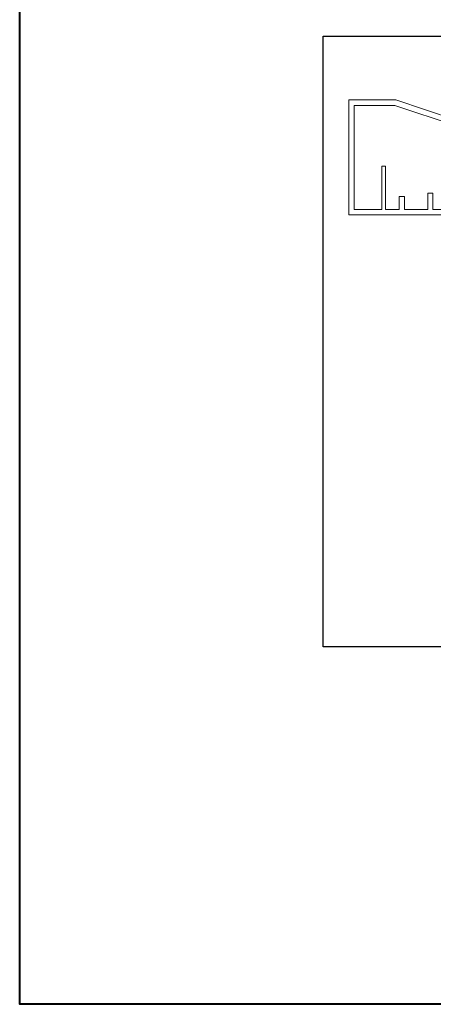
# Model space of a CAD drawing. Header units: millimetres. Extents: x -26513 to 76799, y 0 to 112149.
# Tile 10 of 98: x -26513 to -23664, y 89472 to 96245. Entities that reach past the tile are written whole.
import ezdxf

# ---------------------------------------------------------------- set-up
doc = ezdxf.new("R2010")
doc.units = ezdxf.units.MM
doc.header["$LTSCALE"] = 2
doc.layers.add('istn.śiany', color=2, linetype='Continuous')
doc.layers.add('SCHODY', color=54, linetype='Continuous', lineweight=15)

msp = doc.modelspace()

# ---------------------------------------------------------------- linework, layer by layer
at = {"layer": 'Defpoints'}
msp.add_lwpolyline([(-24422.7, 96131.6), (-18502.7, 96131.6), (-18502.7, 91931.6), (-24422.7, 91931.6)], close=True, dxfattribs=at)
at = {"layer": 'istn.śiany', "lineweight": 40}
msp.add_lwpolyline([(-26512.9, 112148.8), (40236.1, 112148.8), (40236.1, 89472.4), (-26512.9, 89472.4)], close=True, dxfattribs=at)
at = {"layer": 'SCHODY'}
for p, q in [((-24246.1, 95693.7), (-23921.8, 95693.7)), ((-24246.1, 95693.7), (-24246.1, 94901.7)), ((-24208.1, 95655.7), (-24208.1, 94939.7)), ((-24208.1, 95655.7), (-23928, 95655.7)), ((-23928, 95655.7), (-23309.8, 95448)), ((-23921.8, 95693.7), (-22971.8, 95374.6)), ((-24018.1, 95238.2), (-23993.1, 95238.2)), ((-24018.1, 95238.2), (-23993.1, 95238.2)), ((-24018.1, 95238.2), (-24018.1, 94939.7)), ((-23993.1, 95238.2), (-23993.1, 94939.7)), ((-23898.1, 95029.7), (-23862.1, 95029.7)), ((-23898.1, 95029.7), (-23898.1, 94939.7)), ((-23862.1, 95029.7), (-23862.1, 94939.7)), ((-23702.1, 95050.7), (-23702.1, 94939.7)), ((-23702.1, 95050.7), (-23666.1, 95050.7)), ((-23666.1, 95050.7), (-23666.1, 94939.7)), ((-24246.1, 94901.7), (-24078.1, 94901.7)), ((-24208.1, 94939.7), (-24018.1, 94939.7)), ((-24078.1, 94901.7), (-23408.1, 94901.7)), ((-23993.1, 94939.7), (-23898.1, 94939.7)), ((-23993.1, 94939.7), (-23978.1, 94939.7)), ((-23862.1, 94939.7), (-23702.1, 94939.7)), ((-23666.1, 94939.7), (-23401.1, 94939.7))]:
    msp.add_line(p, q, dxfattribs=at)

doc.saveas('drawing.dxf')
